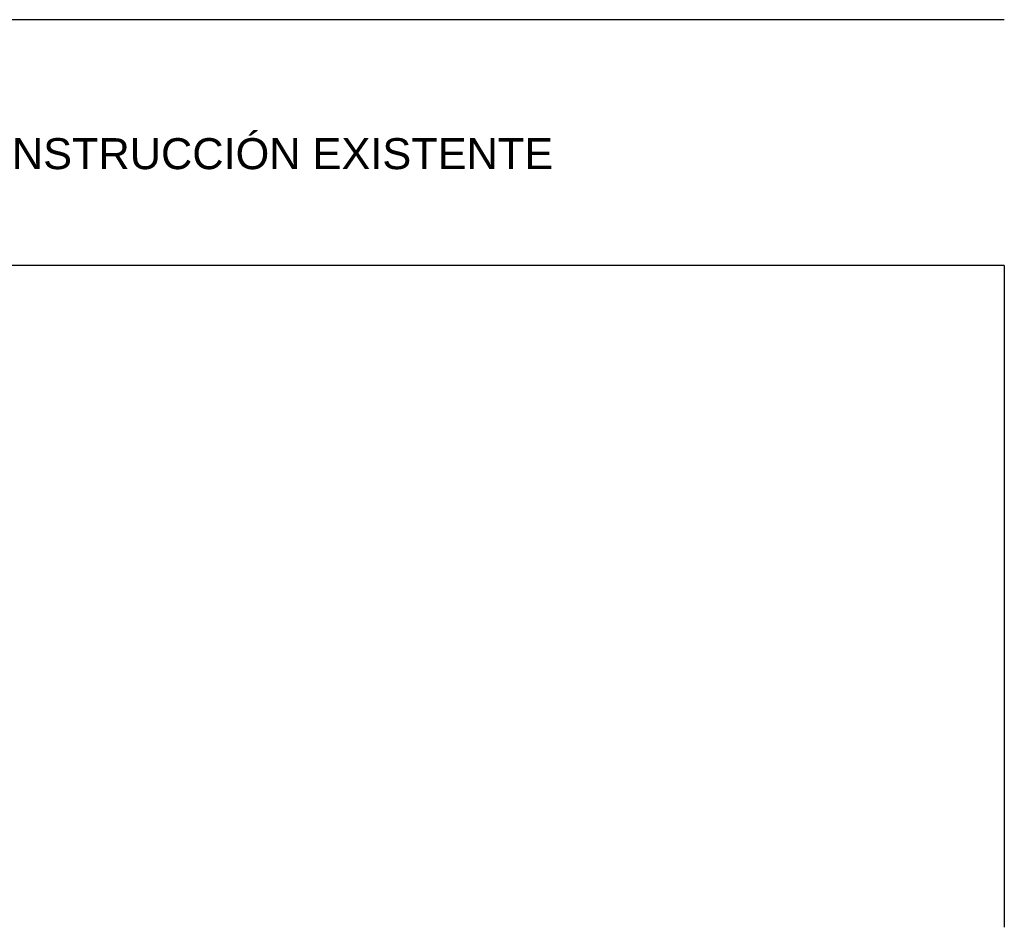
# Model space of a CAD drawing. Header units: millimetres. Extents: x 215 to 2570, y 414 to 504.
# Tile 12 of 15: x 2320 to 2352, y 420 to 450. Entities that reach past the tile are written whole.
import ezdxf
from ezdxf import colors
from ezdxf.entities.mleader import LeaderData, LeaderLine
from ezdxf.math import Vec2, Vec3

# ---------------------------------------------------------------- set-up
doc = ezdxf.new("R2010")
doc.units = ezdxf.units.MM
doc.layers.add('Cotas', color=3, linetype='Continuous')

msp = doc.modelspace()

# ---------------------------------------------------------------- linework, layer by layer
at = {"layer": 'Cotas', "color": 1, "lineweight": -2}
for p, q in [((2351.617, 449.772), (2264.171, 449.772)), ((2351.617, 441.772), (2264.171, 441.772)), ((2351.617, 441.772), (2351.617, 420.245))]:
    msp.add_line(p, q, dxfattribs=at)

# ---------------------------------------------------------------- leaders
at = {"color": 2}
ml = msp.add_multileader_mtext('Standard', dxfattribs=at)
ml.set_content('{\\fArial|b0|i0|c0|p34;PEGADO A LA CONSTRUCCIÓN EXISTENTE }', color=2)
ml.set_leader_properties()
ml.build(insert=Vec2(0, 0))
ml.multileader.update_dxf_attribs({"text_right_attachment_type": 6, "dogleg_length": 0.36, "arrow_head_size": 1.008})
ctx = ml.context
ctx.base_point, ctx.char_height, ctx.arrow_head_size, ctx.landing_gap_size, ctx.plane_origin = Vec3(2306.858, 445.405), 1.00831, 1.008, 0.504, Vec3(2309.03, 445.985)
ctx.right_attachment = 6
notes = []
notes.append((ctx, [(0, (1, 1, 0), (2304.94, 445.405), (1, 0), 1.917, [(0, [(2300.009, 448.661)], 0, [])])]))
ctx.mtext.insert, ctx.mtext.flow_direction = Vec3(2307.362, 445.918), 5
for ctx, leaders in notes:
    for number, flags, end, landing, length, lines in leaders:
        leader = LeaderData()
        leader.index, (leader.has_last_leader_line, leader.has_dogleg_vector, leader.attachment_direction) = number, flags
        leader.last_leader_point, leader.dogleg_vector, leader.dogleg_length = Vec3(end), Vec3(landing), length
        for number, points, colour, breaks in lines:
            line = LeaderLine()
            line.index, line.vertices, line.color, line.breaks = number, Vec3.list(points), colors.encode_raw_color(colour), breaks
            leader.lines.append(line)
        ctx.leaders.append(leader)

doc.saveas('drawing.dxf')
